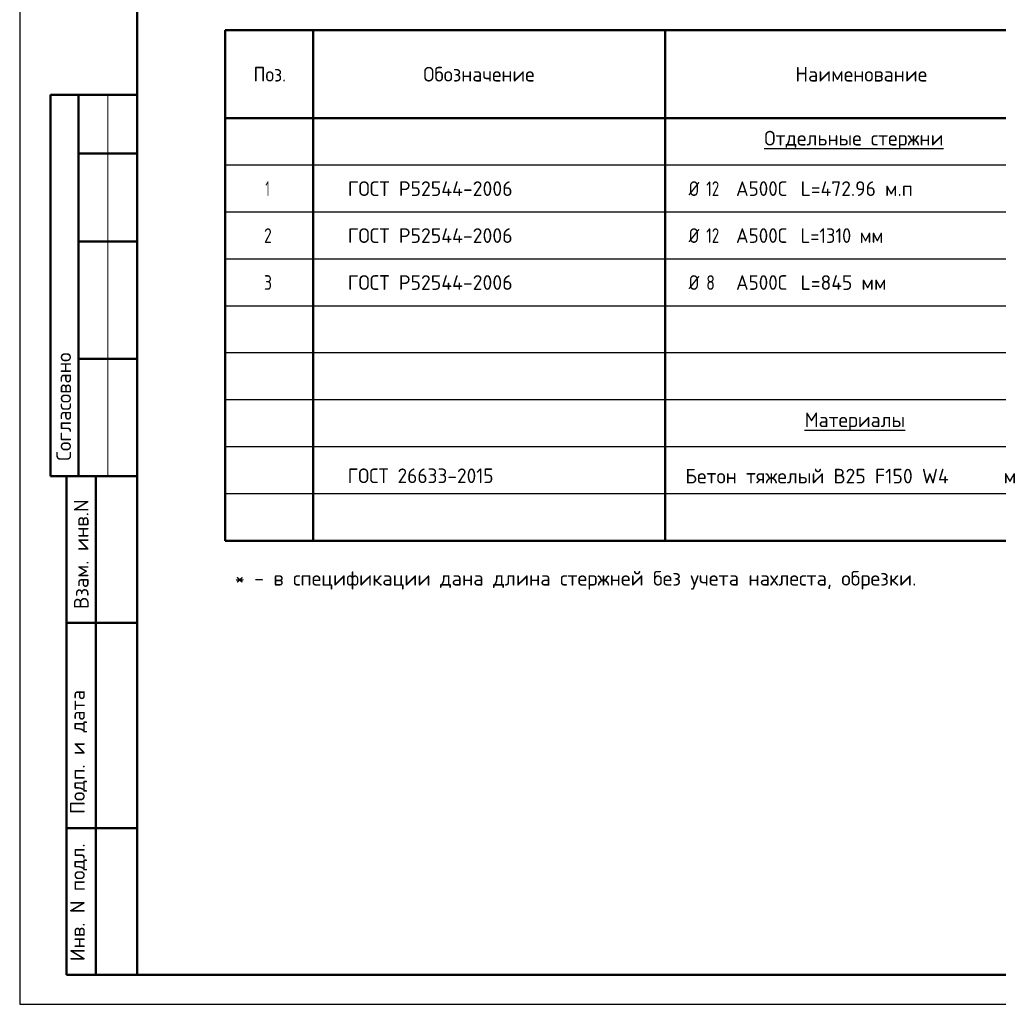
# Model space of a CAD drawing. Header units: millimetres. Extents: x 0 to 50400, y 0 to 35640.
# Tile 1 of 12: x 0 to 20011, y 0 to 20136. Entities that reach past the tile are written whole.
import ezdxf

# ---------------------------------------------------------------- set-up
doc = ezdxf.new("R2010")
doc.units = ezdxf.units.MM
doc.layers.add('Standard', color=7, linetype='Continuous', lineweight=25)
doc.styles.add('ISOCPEUR', font='txt')

msp = doc.modelspace()

# ---------------------------------------------------------------- linework, layer by layer
at = {"layer": 'Standard', "color": 7, "linetype": 'Continuous', "lineweight": 25, "transparency": 33554687}
msp.add_line((2400, 35040), (2400, 1270), dxfattribs=at)
at = {"layer": 'Standard', "color": 7, "linetype": 'Continuous', "lineweight": 50, "transparency": 33554687}
for p, q in [((26400, 19921), (4200, 19921)), ((4200, 19921), (4200, 18121)), ((6000, 19921), (6000, 18121)), ((13200, 19921), (13200, 18121)), ((7, 18600), (0, 18600)), ((2400, 18600), (632, 18600)), ((632, 18600), (632, 10800)), ((632, 18600), (632, 10800)), ((1200, 18600), (1200, 10800)), ((26400, 18121), (4200, 18121)), ((4200, 18121), (4200, 9481)), ((6000, 18121), (6000, 9481)), ((13200, 18121), (13200, 9481)), ((2400, 17400), (1200, 17400)), ((2400, 15600), (1200, 15600)), ((2400, 13200), (1200, 13200)), ((0, 10800), (7, 10800)), ((632, 10800), (2400, 10800)), ((960, 600), (960, 10800)), ((960, 600), (960, 10800)), ((1560, 600), (1560, 10800)), ((26400, 9481), (4200, 9481)), ((960, 7800), (2400, 7800)), ((960, 3600), (2400, 3600)), ((2400, 600), (960, 600))]:
    msp.add_line(p, q, dxfattribs=at)
at = {"layer": 'Standard', "color": 7, "linetype": 'Continuous', "lineweight": 13, "transparency": 33554687}
msp.add_line((1800, 18600), (1800, 10800), dxfattribs=at)
at = {"layer": 'Standard', "color": 7, "linetype": 'Continuous', "lineweight": -3, "transparency": 33554687}
for p, q in [((26400, 17161), (4200, 17161)), ((26400, 16201), (4200, 16201)), ((26400, 15241), (4200, 15241)), ((26400, 14281), (4200, 14281)), ((26400, 13321), (4200, 13321)), ((26400, 12361), (4200, 12361)), ((26400, 11401), (4200, 11401)), ((26400, 10441), (4200, 10441))]:
    msp.add_line(p, q, dxfattribs=at)
at = {"layer": 'Standard', "color": 7, "linetype": 'Continuous', "lineweight": 25, "transparency": 33554687}
msp.add_lwpolyline([(0, 0), (50400, 0), (50400, 35640), (0, 35640), (0, 0)], close=True, dxfattribs=at)
at = {"layer": 'Standard', "color": 7, "linetype": 'Continuous', "lineweight": 50, "transparency": 33554687}
msp.add_lwpolyline([(2400, 35040), (49800, 35040), (49800, 600), (2400, 600), (2400, 35040)], close=True, dxfattribs=at)

# ---------------------------------------------------------------- texts
at = {"layer": 'Standard', "color": 7, "linetype": 'Continuous', "lineweight": 25, "transparency": 33554687, "char_height": 300, "attachment_point": 7, "style": 'ISOCPEUR'}
for s, insert, width in [('\\W0.92;Поз.', (4781, 18871), 872.99), ('\\W0.97;Обозначение', (8252, 18871), 2499.41), ('\\W0.98;Наименование', (15861, 18871), 2784.79), ('\\W0.98;{\\LОтдельные стержни}', (15225, 17482), 3895.61), ('\\W0.56;1', (5025, 16531), 233.34), ('\\W0.98;ГОСТ Р52544-2006', (6708, 16531), 3625.19), ('\\W0.83;Ø', (13680, 16531), 424.99), ('\\W0.75;12', (14039, 16531), 472.29), ('\\W0.95;А500С', (14648, 16531), 1251.49), ('\\W0.97;L=472.96 м.п', (15969, 16531), 2454.55), ('\\W0.78;2', (4995, 15571), 326.4), ('\\W0.98;ГОСТ Р52544-2006', (6708, 15571), 3625.19), ('\\W0.83;Ø', (13680, 15571), 424.99), ('\\W0.75;12', (14039, 15571), 472.29), ('\\W0.95;А500С', (14648, 15571), 1251.49), ('\\W0.91;L=1310 мм', (15969, 15571), 1935.47), ('\\W0.78;3', (4995, 14611), 326.4), ('\\W0.98;ГОСТ Р52544-2006', (6708, 14611), 3625.19), ('\\W0.83;Ø', (13680, 14611), 424.99), ('\\W0.78;8', (14039, 14611), 326.42), ('\\W0.95;А500С', (14648, 14611), 1251.49), ('\\W0.97;L=845 мм', (15969, 14611), 1883.98), ('\\W0.97;{\\LМатериалы}', (16050, 11722), 2244.64), ('\\W0.96;ГОСТ 26633-2015', (6706, 10659), 3262.34), ('\\W0.98;Бетон тяжелый В25 F150 W4      м', (13610, 10652), 6954.95), ('\\W1.00;* - в спецификации дана длина стержней без учета нахлеста, обрезки.', (4398, 8481), 14167.19)]:
    msp.add_mtext(s, dxfattribs=dict(at, insert=insert, width=width))
at = {"layer": 'Standard', "color": 7, "linetype": 'Continuous', "lineweight": 50, "transparency": 33554687, "char_height": 300, "attachment_point": 7, "rotation": 90, "style": 'ISOCPEUR'}
for s, insert, width in [('\\A1;{\\fISOCPEUR|i0|b0;\\H300.000000;\\W1.000000;\\C7;Согласовано}\\P', (1050, 11114), 2486.25), ('\\A1;{\\fISOCPEUR|i0|b0;\\H300.000000;\\W1.000000;\\C7;Взам. инв.N}\\P', (1408, 8083), 2290.92), ('\\A1;{\\fISOCPEUR|i0|b0;\\H300.000000;\\W1.000000;\\C7;Подп. и дата}\\P', (1379, 3891), 2636.47), ('\\A1;{\\fISOCPEUR|i0|b0;\\H300.000000;\\W1.000000;\\C7;Инв. N подл.}\\P', (1379, 881), 2426.15)]:
    msp.add_mtext(s, dxfattribs=dict(at, insert=insert, width=width))

doc.saveas('drawing.dxf')
